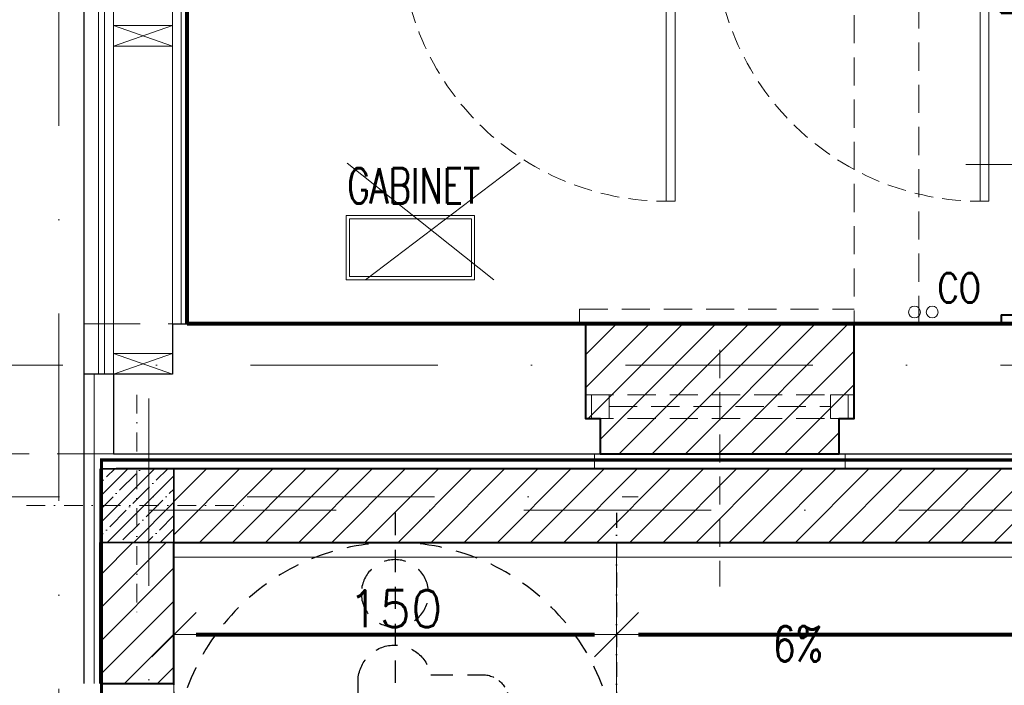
# Model space of a CAD drawing. Header units: metres. Extents: x 7408630 to 15602436, y 5561464 to 13303678.
# Tile 40 of 123: x 7413748 to 7414082, y 5563498 to 5563724. Entities that reach past the tile are written whole.
import ezdxf
from ezdxf.enums import TextEntityAlignment as Align

# ---------------------------------------------------------------- set-up
doc = ezdxf.new("R2010")
doc.units = ezdxf.units.M
doc.header["$MEASUREMENT"] = 0
for name, pattern in [('216-500', [2.5, 1.5, -1]), ('2_3', [1, 0.5, -0.5]), ('CARKOVANA', [7.5, 5, -2.5]), ('CENTER', [0.6, 0.375, -0.075, 0.075, -0.075]), ('DASHDOT', [25.4, 12.7, -6.35, 0, -6.35]), ('HIDDEN', [9.525, 6.35, -3.175]), ('Hidden Line', [391.222223, 282.222223, -109]), ('HIDDEN2', [4.7625, 3.175, -1.5875]), ('STRICHPUNKTX2', [2, 1, -0.5, 0, -0.5])]:
    doc.linetypes.add(name, pattern=pattern)
for name, color, linetype, lineweight in [('!! 0_ Istn-sciany', 3, 'Continuous', 30), ('!! 0_ Istn-widok', 1, 'Continuous', 15), ('!! 0_ Opis', 8, 'Continuous', 13), ('!! 0_Istn-armatura', 6, 'Continuous', 9), ('!! 0_Istn-cienka', 4, 'Continuous', 9), ('!! 0_Opis_pom', 9, 'Continuous', 13), ('!! 0_Osie', 1, 'DASHDOT', 13), ('!! 1  WYDZIELENIE PPOŻ', 252, 'Continuous', 0), ('!! 1_drzwi opis', 151, 'Continuous', 9), ('!! 1_drzwi-linia', 213, 'Continuous', 5), ('!! 1_Hatch dach', 252, 'Continuous', 5), ('!! 1_hatch projektowane ściany', 4, 'Continuous', 5), ('!! 1_OPIS POM NOWE', 140, 'Continuous', 5), ('!! 1_PROJ Sciany', 2, 'Continuous', 40), ('!! 1_PROJ widok', 5, 'Continuous', 9), ('!! 1_PROJ ŻELBET', 1, 'Continuous', 35), ('!! 2_ remont Ocieplenie', 4, 'ZIGZAG', 5), ('!! wymiary osi', 250, 'Continuous', 5), ('0-osie-liniA', 14, 'DASHDOT', 5), ('Granica', 112, 'Continuous', 80)]:
    doc.layers.add(name, color=color, linetype=linetype, lineweight=lineweight)
doc.layers.add('!! 1_ widok', color=4, linetype='Continuous')
doc.layers.add('NPS !!', color=4, linetype='Continuous')
doc.layers.add('!! 1_Wyburzenia', color=252, linetype='CARKOVANA', lineweight=13, true_color=0x696969)
doc.layers.add('Powierzchnia', color=140, linetype='Continuous', lineweight=5, plot=False)
doc.styles.add('50', font='ROMANS.shx', dxfattribs={"width": 0.8, "oblique": 10, "height": 10})
doc.styles.add('ARCHETYP', font='romans.shx', dxfattribs={"height": 15})
doc.styles.add('ARIAL', font='tahoma.ttf')
doc.styles.add('SIMPLEX', font='simplex.shx', dxfattribs={"width": 0.77})
doc.styles.add('TXT', font='simplex.shx')
doc.linetypes.add('ZIGZAG', pattern='A,0.00254,-5.08,[131,ltypeshp.shx,S=5.08,R=0,X=-5.08,Y=0],-10.16,[131,ltypeshp.shx,S=5.08,R=180,X=5.08,Y=0],-5.08', length=20.32254)
doc.dimstyles.new('DIM50', dxfattribs={"dimscale": 5, "dimtxt": 2, "dimasz": 1, "dimexe": 0, "dimexo": 0, "dimgap": 0.5, "dimtad": 1, "dimdec": 4, "dimrnd": 0.5, "dimdsep": 46, "dimtxsty": 'TXT', "dimblk": 'TICK1', "dimblk1": 'TICK1', "dimblk2": 'TICK1', "dimsah": 1, "dimcen": 0, "dimse1": 1, "dimse2": 1, "dimclrd": 1, "dimclre": 7, "dimclrt": 9, "dimadec": 0, "dimazin": 0, "dimtfac": 1, "dimtdec": 4, "dimtmove": 2, "dimatfit": 3, "dimldrblk": 'TICK1', "dimfxl": 1, "dimtolj": 1, "dimarcsym": 0})
pattern_1 = [(45, (-71376.923, 194378.116), (-5.61266008, 5.61266008), [])]

# ---------------------------------------------------------------- blocks, each defined once
blk = doc.blocks.new('słup 25 x 25')
at = {"layer": '!! 1_Hatch dach'}
h = blk.add_hatch(dxfattribs=at)
h.set_pattern_fill('ANSI35', color=256)
h.set_pattern_definition([(45, (-64242.072, 198338.2015), (-4.49012806, 4.49012806), []), (45, (-64237.5816, 198338.2015), (-4.49012806, 4.49012806), [7.9375, -1.5875, 0, -1.5875])])
h.paths.add_polyline_path([(-12.5, 12.5), (12.5, 12.5), (12.5, -12.5), (-12.5, -12.5)])
at = {"layer": '!! 1_PROJ ŻELBET'}
blk.add_lwpolyline([(-12.5, 12.5), (12.5, 12.5), (12.5, -12.5), (-12.5, -12.5)], close=True, dxfattribs=at)
at = {"layer": '0-osie-liniA', "ltscale": 0.5}
for points in [[(0, 37.5), (0, -37.5)], [(-37.5, 0), (37.5, 0)]]:
    blk.add_lwpolyline(points, dxfattribs=at)
blk = doc.blocks.new('BLOK OSI')
at = {"layer": '0-osie-liniA', "ltscale": 5}
for points in [[(51992.21142, -199661.23318), (51992.21142, -193642.4104)], [(48625.50568, -198090.0883), (53810.60983, -198090.0883)], [(52022.71142, -198101.31839), (52022.71142, -199860.81919)], [(48624.30568, -198134.5883), (52188.53244, -198134.5883)], [(52022.71506, -198139.0883), (55016.99854, -198139.0883)]]:
    blk.add_lwpolyline(points, dxfattribs=at)
blk = doc.blocks.new('drzwi giszet')
blk.add_lwpolyline([(68617.39, -194499.27), (68617.39, -194409.27), (68620.39, -194409.27), (68620.39, -194499.27)], close=True)
blk.add_lwpolyline([(68572.43, -194476.09), (68572.43, -194526.09)])
at = {"linetype": 'HIDDEN'}
blk.add_arc((68617.39, -194499.27), 90, 88.0898, 180, dxfattribs=at)
blk = doc.blocks.new('8544-EI60')
at = {"color": 254, "true_color": 0xe9d9be}
for p, q in [((-5.3, 0), (6, 0)), ((6, 0), (7.4, -1.4)), ((-7.5, -2.2), (-7.5, -2.2)), ((-7.5, -5.2), (-7.5, -5.2)), ((-7.5, -8.2), (-7.5, -8.2)), ((-5.6, -0.1), (-7.4, -1.9)), ((-5.5, -3), (-7.4, -4.9)), ((-5.5, -6), (-7.4, -7.9)), ((-5.5, -1.4), (-6.6, -2.6)), ((-5.5, -4.4), (-6.6, -5.6)), ((-5.5, -7.4), (-6.6, -8.6)), ((-5.5, -3), (-5.5, -1.4)), ((-5.5, -6), (-5.5, -4.4)), ((-5.5, -7.4), (-5.3, -8)), ((-5.3, -8), (-1.2, -8)), ((-4.5, -3.9), (-4.5, -1)), ((-4.5, -1), (5, -1)), ((-4.5, -3.9), (0.4, -2.7)), ((-4.5, -5), (0.1, -3.8)), ((-4.5, -7), (-4.5, -5)), ((-4.5, -7), (-1.2, -7)), ((-0.7, -8.5), (-1.1, -12.4)), ((0.3, -8.6), (-0.1, -12.1)), ((3.1, -13.5), (-0.1, -13.5)), ((0.1, -3.8), (5.2, -7.4)), ((3, -12.5), (0.3, -12.5)), ((0.4, -2.7), (5, -6.1)), ((5, -6.1), (5, -1)), ((6, -1.4), (6.6, -2.1)), ((6, -3.2), (6, -1.4)), ((6, -3.2), (7.4, -4.5)), ((6, -4.6), (6.6, -5.3)), ((6, -6), (6, -4.6)), ((6.7, -6.4), (7.5, -6)), ((7.5, -1.7), (7.5, -1.7)), ((7.5, -4.9), (7.5, -4.9)), ((7.5, -8), (7.6, -9.4))]:
    blk.add_line(p, q, dxfattribs=at)
for centre, radius, start, end in [((-5.3, -0.5), 0.5, 90, 135), ((-7, -2.2), 0.5, 135, 180), ((-7, -2.2), 0.5, 180, 315), ((-7, -5.2), 0.5, 135, 180), ((-7, -5.2), 0.5, 180, 315), ((-7, -8.2), 0.5, 135, 180), ((-7, -8.2), 0.5, 180, 315), ((-1.2, -8.5), 1.5, 354.4366, 90), ((-1.2, -8.5), 0.5, 354.4366, 90), ((0.4, -12.5), 1.5, 174.4366, 180.4125), ((-0.1, -12.5), 1, 180.4125, 270), ((0.3, -12.1), 0.4, 174.4366, 270), ((3, -11.5), 1, 270, 290.1212), ((3.1, -12.5), 1, 270, 288.9845), ((0.1, -3.8), 9.19, 290.1212, 302.4406), ((0.1, -3.8), 10.2, 288.9845, 310.5414), ((3.7, -9.5), 2.5, 302.4406, 54.3761), ((6.5, -6), 0.5, 180, 296.5747), ((7, -1.7), 0.5, 225, 0), ((7, -4.9), 0.5, 225, 0), ((5.1, -9.7), 2.5, 310.5414, 5.5701), ((7, -1.7), 0.5, 0, 45), ((7, -4.9), 0.5, 0, 45)]:
    blk.add_arc(centre, radius, start, end, dxfattribs=at)
blk = doc.blocks.new('zaw-dr-90-p')
at = {"color": 2, "linetype": 'CENTER', "ltscale": 0.2}
for p, q in [((12, 0), (-12, 0)), ((0, 12), (0, -12)), ((24.5, 24), (31, 24)), ((24.5, 19), (31, 19))]:
    blk.add_line(p, q, dxfattribs=at)
at = {"ltscale": 0.2}
for p, q in [((10, 12), (6.5, 12)), ((10, 0), (10, 6.5))]:
    blk.add_line(p, q, dxfattribs=at)
blk.add_lwpolyline([(10, 10), (10, 39), (6.5, 39), (6.5, 10)], dxfattribs=at)
blk.add_lwpolyline([(0, 6.5), (23.5, 6.5, 0.414214), (28, 11), (28, 31), (24.5, 31), (24.5, 11, -0.414214), (23.5, 10), (0, 10, 4.561698), (7.6, 6.5), (4.9, 4.2)], format="xyb", dxfattribs=at)
blk.add_lwpolyline([(-0.2, -0.2), (-2.5, -0.2), (-2.5, 0.2), (-0.2, 0.2), (-0.2, 2.5), (0.2, 2.5), (0.2, 0.2), (2.8, 0.2), (2.8, -0.2), (0.2, -0.2), (0.2, -2.8), (-0.2, -2.8)], close=True)
blk.add_circle((0, 0), 6.5, dxfattribs=at)
blk = doc.blocks.new('drzwi 90- sc 12')
h = blk.add_hatch()
h.set_pattern_fill('ANSI37', color=256, scale=0.022, angle=0.001, style=0)
h.set_pattern_definition([(45.0010491, (2407.02095, 648.17796), (-0.04939231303, 0.04939050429), []), (135.0010491, (2407.02095, 648.17796), (-0.04939050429, -0.04939231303), [])])
h.paths.add_polyline_path([(-13715.37, 20305.72), (-13715.57, 20305.72), (-13715.57, 20307.72), (-13715.37, 20307.72)])
h = blk.add_hatch()
h.set_pattern_fill('ANSI37', color=256, scale=0.022, angle=0.001, style=0)
h.set_pattern_definition([(135.0010491, (4473.9854, -4604.62511), (0.04939050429, 0.04939231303), []), (45.0010491, (4473.9854, -4604.62511), (0.04939231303, -0.04939050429), [])])
h.paths.add_polyline_path([(-13617.17, 20305.72), (-13616.97, 20305.72), (-13616.97, 20306.72), (-13617.17, 20306.72)])
h.paths.add_polyline_path([(-13617.17, 20306.72), (-13616.97, 20306.72), (-13616.97, 20307.72), (-13617.17, 20307.72)])
for p, q in [((-13617.77, 20410.26), (-13616.92, 20411.46)), ((-13616.92, 20410.26), (-13616.92, 20411.46)), ((-13616.62, 20411.46), (-13616.92, 20411.46)), ((-13616.62, 20411.46), (-13616.92, 20411.46)), ((-13616.62, 20410.26), (-13616.62, 20411.46)), ((-13616.12, 20410.26), (-13616.12, 20411.46)), ((-13616.12, 20411.46), (-13615.02, 20411.46)), ((-13620.32, 20410.16), (-13620.32, 20313.77)), ((-13618, 20409.86), (-13620.32, 20409.86)), ((-13616.12, 20410.26), (-13620.22, 20410.26)), ((-13616.12, 20410.26), (-13620, 20410.26)), ((-13618.17, 20410.26), (-13618.17, 20409.96)), ((-13618.17, 20410.26), (-13616.22, 20410.26)), ((-13618.17, 20410.26), (-13616.22, 20410.26)), ((-13618.17, 20409.96), (-13616.22, 20409.96)), ((-13618, 20404.16), (-13618, 20409.96)), ((-13617.9, 20404.16), (-13617.9, 20409.96)), ((-13616.62, 20410.26), (-13616.62, 20411.26)), ((-13616.62, 20410.66), (-13616.62, 20410.86)), ((-13616.5, 20404.16), (-13616.5, 20409.96)), ((-13616.4, 20404.16), (-13616.4, 20409.96)), ((-13614.92, 20409.86), (-13616.4, 20409.86)), ((-13616.22, 20410.26), (-13616.22, 20409.96)), ((-13616.22, 20409.96), (-13616.22, 20410.26)), ((-13614.92, 20411.36), (-13614.92, 20313.77)), ((-13618, 20404.76), (-13620.32, 20404.76)), ((-13616.4, 20404.76), (-13614.92, 20404.76)), ((-13620.32, 20404.16), (-13614.92, 20404.16)), ((-13620.32, 20403.36), (-13614.92, 20403.36)), ((-13618, 20402.76), (-13620.32, 20402.76)), ((-13618, 20400.34), (-13618, 20403.36)), ((-13617.9, 20400.84), (-13617.9, 20403.36)), ((-13616.5, 20400.84), (-13616.5, 20403.36)), ((-13616.4, 20400.34), (-13616.4, 20403.36)), ((-13616.4, 20402.76), (-13614.92, 20402.76)), ((-13619.54, 20398.92), (-13623.37, 20398.92)), ((-13619.54, 20398.92), (-13623.37, 20398.92)), ((-13618, 20400.34), (-13616.4, 20400.34)), ((-13616.5, 20400.84), (-13617.9, 20400.84)), ((-13617.9, 20400.84), (-13616.5, 20400.84)), ((-13620.32, 20313.47), (-13620.32, 20317.97)), ((-13614.92, 20312.27), (-13614.92, 20317.97)), ((-13614.92, 20313.77), (-13620.32, 20313.77)), ((-13618.22, 20313.37), (-13620.22, 20313.37)), ((-13618.22, 20313.67), (-13618.22, 20313.37)), ((-13618.22, 20313.67), (-13616.42, 20313.67)), ((-13615.92, 20313.17), (-13615.92, 20312.17)), ((-13615.92, 20312.17), (-13615.02, 20312.17)), ((-13715.57, 20308.32), (-13715.57, 20308.56)), ((-13715.57, 20307.69), (-13715.57, 20308.56)), ((-13715.57, 20307.82), (-13715.57, 20308.56)), ((-13617.77, 20311.12), (-13617.77, 20305.72)), ((-13617.77, 20311.12), (-13617.77, 20305.72)), ((-13617.37, 20309.92), (-13617.37, 20305.82)), ((-13616.17, 20309.92), (-13617.37, 20309.92)), ((-13616.17, 20309.92), (-13616.17, 20311.02)), ((-13715.57, 20307.72), (-13715.37, 20307.72)), ((-13715.77, 20301.96), (-13716.27, 20301.96)), ((-13616.77, 20301.96), (-13616.27, 20301.96))]:
    blk.add_line(p, q)
at = {"ltscale": 0.2}
for p, q in [((-13621.38, 20404.81), (-13624.98, 20404.81)), ((-13621.38, 20406.26), (-13621.38, 20401.26)), ((-13620.32, 20406.56), (-13621.08, 20406.56)), ((-13614.92, 20406.56), (-13614.16, 20406.56)), ((-13613.86, 20406.26), (-13613.86, 20401.26)), ((-13613.86, 20404.81), (-13610.26, 20404.81)), ((-13613.36, 20405.01), (-13613.36, 20404.81)), ((-13613.36, 20405.01), (-13612.86, 20405.01)), ((-13612.86, 20405.01), (-13612.86, 20404.81)), ((-13624.98, 20401.86), (-13624.58, 20395.61)), ((-13621.38, 20402.71), (-13622.87, 20402.71)), ((-13613.86, 20402.71), (-13612.38, 20402.71)), ((-13610.26, 20401.86), (-13610.66, 20395.61)), ((-13620.32, 20400.96), (-13621.08, 20400.96)), ((-13614.92, 20400.96), (-13614.16, 20400.96))]:
    blk.add_line(p, q, dxfattribs=at)
at = {"linetype": 'Hidden Line', "lineweight": 9, "ltscale": 0.05}
for p, q in [((-13616.27, 20311.12), (-13716.27, 20311.12)), ((-13715.07, 20305.72), (-13617.47, 20305.72))]:
    blk.add_line(p, q, dxfattribs=at)
for points in [[(-13665.27, 20284.96), (-13665.27, 20325.83)], [(-13615.57, 20309.64), (-13615.32, 20309.64), (-13615.32, 20309.82), (-13616.32, 20309.82), (-13616.32, 20309.64), (-13615.92, 20309.64)], [(-13715.37, 20307.72), (-13715.37, 20305.72), (-13715.57, 20305.72), (-13715.57, 20307.72)]]:
    blk.add_lwpolyline(points)
at = {"lineweight": 30}
for points in [[(-13716.27, 20308.92), (-13721.27, 20308.92)], [(-13716.27, 20308.92), (-13716.27, 20296.92)], [(-13614.27, 20308.92), (-13609.27, 20308.92)], [(-13614.27, 20308.92), (-13614.27, 20296.92)]]:
    blk.add_lwpolyline(points, dxfattribs=at)
at = {"ltscale": 0.2}
for points in [[(-13715.57, 20307.51), (-13715.57, 20309.48, 0.414214), (-13715.91, 20309.82), (-13719.43, 20309.82, 0.414214), (-13719.77, 20309.48), (-13719.77, 20308.92), (-13719.59, 20308.92), (-13719.59, 20309.48, -0.414214), (-13719.43, 20309.64), (-13716.97, 20309.64)], [(-13716.97, 20309.64), (-13715.91, 20309.64, -0.414214), (-13715.75, 20309.48), (-13715.75, 20307.51)], [(-13615.92, 20309.64), (-13616.63, 20309.64, 0.414214), (-13616.79, 20309.48), (-13616.79, 20305.58, -0.414214), (-13617.13, 20305.24), (-13617.58, 20305.24, 0.414214), (-13617.74, 20305.08), (-13617.74, 20304.48, -0.414214), (-13618.08, 20304.14), (-13619.26, 20304.14, -0.414214), (-13619.6, 20304.48), (-13619.6, 20305.15, 1), (-13619.79, 20305.15), (-13619.79, 20301.96, 0.414214), (-13619.63, 20301.8), (-13617.11, 20301.8, 0.414214), (-13616.95, 20301.96), (-13616.95, 20302.52), (-13616.77, 20302.52), (-13616.77, 20301.96, -0.414214), (-13617.11, 20301.62), (-13619.63, 20301.62, -0.414214), (-13619.97, 20301.96), (-13619.97, 20305.15, -1), (-13619.42, 20305.15), (-13619.42, 20304.48, 0.414214), (-13619.26, 20304.32), (-13618.08, 20304.32, 0.414214), (-13617.92, 20304.48), (-13617.92, 20305.08, -0.414214), (-13617.58, 20305.42), (-13617.13, 20305.42, 0.414214), (-13616.97, 20305.58), (-13616.97, 20309.48, -0.414214), (-13616.63, 20309.82), (-13613.11, 20309.82, -0.414214), (-13612.77, 20309.48), (-13612.77, 20308.92), (-13612.95, 20308.92), (-13612.95, 20309.48, 0.414214), (-13613.11, 20309.64), (-13615.57, 20309.64)], [(-13616.43, 20309.49), (-13616.43, 20309.64), (-13616.63, 20309.64, 0.414214), (-13616.79, 20309.48), (-13616.79, 20306.14), (-13615.99, 20306.14), (-13615.99, 20306.34), (-13614.39, 20306.34), (-13614.39, 20309.64), (-13614.93, 20309.64), (-13614.93, 20309.49)], [(-13715.75, 20307.76), (-13715.75, 20305.58, 0.414214), (-13715.41, 20305.24), (-13714.96, 20305.24, -0.414214), (-13714.8, 20305.08), (-13714.8, 20304.48, 0.414214), (-13714.46, 20304.14), (-13713.28, 20304.14, 0.414214), (-13712.94, 20304.48), (-13712.94, 20305.15, -1), (-13712.75, 20305.15), (-13712.75, 20301.96, -0.414214), (-13712.91, 20301.8), (-13715.43, 20301.8, -0.414214), (-13715.59, 20301.96), (-13715.59, 20302.52), (-13715.77, 20302.52), (-13715.77, 20301.96, 0.414214), (-13715.43, 20301.62), (-13712.91, 20301.62, 0.414214), (-13712.57, 20301.96), (-13712.57, 20305.15, 1), (-13713.12, 20305.15), (-13713.12, 20304.48, -0.414214), (-13713.28, 20304.32), (-13714.46, 20304.32, -0.414214), (-13714.62, 20304.48), (-13714.62, 20305.08, 0.414214), (-13714.96, 20305.42), (-13715.41, 20305.42, -0.414214), (-13715.57, 20305.58), (-13715.57, 20307.64)]]:
    blk.add_lwpolyline(points, format="xyb", dxfattribs=at)
for points in [[(-13616.79, 20308.82), (-13616.97, 20308.82), (-13616.97, 20307.42), (-13616.79, 20307.42)], [(-13616.97, 20307.72), (-13617.17, 20307.72), (-13617.17, 20305.72), (-13616.97, 20305.72)]]:
    blk.add_lwpolyline(points, close=True)
for centre, radius, start, end in [((-13615.02, 20411.36), 0.1, 0, 90), ((-13620.22, 20410.16), 0.1, 90, 180), ((-13620.22, 20313.47), 0.1, 180, 270), ((-13616.42, 20313.17), 0.5, 0, 90), ((-13615.02, 20312.27), 0.1, 270, 0), ((-13616.27, 20311.02), 0.1, 0, 90), ((-13617.47, 20305.82), 0.1, 270, 0)]:
    blk.add_arc(centre, radius, start, end)
for centre, radius, start, end in [((-13624.98, 20403.76), 1.05, 90, 180), ((-13621.08, 20406.26), 0.3, 90, 180), ((-13614.16, 20406.26), 0.3, 0, 90), ((-13610.26, 20403.76), 1.05, 0, 90), ((-13623.93, 20401.96), 1.05, 58.6119, 185.465), ((-13622.87, 20403.71), 1, 238.6119, 270), ((-13612.38, 20403.71), 1, 270, 301.3881), ((-13611.31, 20401.96), 1.05, 354.535, 121.3881), ((-13621.08, 20401.26), 0.3, 180, 270), ((-13614.16, 20401.26), 0.3, 270, 0), ((-13625.63, 20393.35), 0.74, 198.9246, 270), ((-13609.61, 20393.35), 0.74, 270, 341.0754)]:
    blk.add_arc(centre, radius, start, end, dxfattribs=at)
at = {"linetype": 'Hidden Line', "lineweight": 9, "ltscale": 0.05}
blk.add_arc((-13615.5, 20305.14), 99.12, 94.8005, 177.6944, dxfattribs=at)
at = {"ltscale": 0.2}
blk.add_ellipse((-13625.63, 20395.61), major_axis=(0, 3), ratio=0.347016, start_param=3.132997, end_param=4.712389, dxfattribs=at)
at = {"ltscale": 0.2, "extrusion": (0, 0, -1)}
blk.add_ellipse((-13609.62, 20395.61), major_axis=(0, 3), ratio=0.347016, start_param=3.132997, end_param=4.712389, dxfattribs=at)
at = {"ltscale": 0.2}
for points in [[(-13626.03, 20403.76), (-13626.09, 20403.41), (-13626.32, 20401.88), (-13626.44, 20399.16), (-13626.83, 20395.94), (-13626.48, 20393.94), (-13626.33, 20393.11)], [(-13609.21, 20403.76), (-13609.16, 20403.41), (-13608.93, 20401.88), (-13608.8, 20399.16), (-13608.41, 20395.94), (-13608.76, 20393.94), (-13608.91, 20393.11)]]:
    blk.add_open_spline(points, degree=3, knots=[0, 0, 0, 0, 1.06066, 4.623314, 8.177981, 10.699943, 10.699943, 10.699943, 10.699943], dxfattribs=at)
at = {"xscale": 0.09999999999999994, "yscale": 0.09999999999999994, "zscale": 0.09999999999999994, "rotation": 180.0000000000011}
for name, p in [('zaw-dr-90-p', (-13614.92, 20310.92)), ('8544-EI60', (-13618.67, 20304.32))]:
    blk.add_blockref(name, p, dxfattribs=at)
at = {"extrusion": (0, 0, -1), "xscale": 0.09999999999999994, "yscale": 0.09999999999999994, "zscale": -0.1, "rotation": 179.9999999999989}
blk.add_blockref('8544-EI60', (13713.87, 20304.32), dxfattribs=at)
blk = doc.blocks.new('gvb')
at = {"linetype": 'STRICHPUNKTX2', "ltscale": 5}
for p, q in [((130664.97, 14667.75), (130664.97, 14497.75)), ((130814.97, 14667.75), (130814.97, 14497.75)), ((130654.97, 14657.75), (130824.97, 14657.75)), ((130654.97, 14507.75), (130824.97, 14507.75))]:
    blk.add_line(p, q, dxfattribs=at)
at = {"linetype": '216-500', "ltscale": 5}
for p, q in [((130739.97, 14667.75), (130739.97, 14497.75)), ((130654.97, 14582.75), (130824.97, 14582.75)), ((130705.62, 14537.29), (130705.62, 14578.9))]:
    blk.add_line(p, q, dxfattribs=at)
for points in [[(130727.92, 14612.92), (130709.37, 14612.92)], [(130727.92, 14578.9), (130752.56, 14578.9), (130752.56, 14611.05)], [(130701.49, 14604.79), (130701.49, 14603.03), (130727.92, 14603.03)], [(130727.92, 14603.03), (130727.92, 14588.79)], [(130727.92, 14588.79), (130701.75, 14588.8)], [(130727.92, 14588.79), (130713.68, 14588.79)], [(130705.62, 14578.9), (130737.03, 14578.9)]]:
    blk.add_lwpolyline(points, dxfattribs=at)
blk.add_lwpolyline([(130701.75, 14588.8, 0.400619), (130695.72, 14582.06), (130695.72, 14529.31)], format="xyb", dxfattribs=at)
at = {"linetype": '216-500', "ltscale": 2}
blk.add_lwpolyline([(130713.68, 14588.79), (130713.68, 14588.79)], dxfattribs=at)
at = {"linetype": '216-500', "ltscale": 5}
for centre, radius in [((130739.97, 14582.75), 75), ((130740.04, 14640.53), 11.41), ((130753.4, 14560.11), 30.82), ((130753.4, 14560.11), 29.13)]:
    blk.add_circle(centre, radius, dxfattribs=at)
for centre, radius, start, end in [((130740.13, 14610.57), 12.44, 2.2135, 169.0878), ((130696.81, 14538.09), 8.85, 262.981, 5.2099)]:
    blk.add_arc(centre, radius, start, end, dxfattribs=at)
at = {"linetype": '216-500', "ltscale": 2}
blk.add_arc((130710.53, 14603.91), 9.09, 97.3287, 185.5564, dxfattribs=at)
blk = doc.blocks.new('1_ok-opis')
blk.add_line((0, 111.61), (0, 50))
blk.add_circle((0, 128.61), 17)
at = {"style": '50', "oblique": 10, "width": 0.8}
for tag, rotation, p in [('NR', 90, (0, 128.61)), ('NR', 270, (0, 128.61)), ('SZEROKOŚĆ', 270, (8, 78.29)), ('SZEROKOŚĆ', 90, (-8, 78.29)), ('WYSOKOŚĆ', 270, (-8, 78.29)), ('WYSOKOŚĆ', 90, (8, 78.29))]:
    blk.add_attdef(tag, text='', height=10, rotation=rotation, dxfattribs=at).set_placement(p, align=Align.MIDDLE)
blk = doc.blocks.new('TICK1')
at = {"color": 0}
for p, q in [((0, -1.4), (0, 1.4)), ((0, 0), (-1, 0))]:
    blk.add_line(p, q, dxfattribs=at)
at = {"color": 2}
blk.add_line((-1, -1), (1, 1), dxfattribs=at)
blk = doc.blocks.new('*D959')
at = {"layer": '!! wymiary osi', "color": 1, "lineweight": -2, "transparency": 16777216}
blk.add_line((74482.43, -198119.8), (74617.43, -198119.8), dxfattribs=at)
at = {"layer": 'DEFPOINTS', "color": 0, "transparency": 16777216}
for p in [(74474.93, -198088.59), (74624.93, -198088.63), (74624.93, -198119.8)]:
    blk.add_point(p, dxfattribs=at)
at = {"layer": '!! wymiary osi', "color": 1, "lineweight": -2, "transparency": 16777216, "xscale": 7.5, "yscale": 7.5, "zscale": 7.5, "rotation": 180}
blk.add_blockref('TICK1', (74474.93, -198119.8), dxfattribs=at)
at = {"layer": '!! wymiary osi', "color": 1, "lineweight": -2, "transparency": 16777216, "xscale": 7.5, "yscale": 7.5, "zscale": 7.5}
blk.add_blockref('TICK1', (74624.93, -198119.8), dxfattribs=at)
at = {"layer": '!! wymiary osi', "color": 9, "transparency": 16777216, "insert": (74549.93, -198111.05), "char_height": 12.5, "attachment_point": 5, "style": 'TXT'}
blk.add_mtext('\\A1;150', dxfattribs=at)
blk = doc.blocks.new('*D960')
at = {"layer": '!! wymiary osi', "color": 1, "lineweight": -2, "transparency": 16777216}
blk.add_line((74632.43, -198119.8), (75061.43, -198119.8), dxfattribs=at)
at = {"layer": 'DEFPOINTS', "color": 0, "transparency": 16777216}
for p in [(74624.93, -198088.63), (75068.93, -198088.59), (75068.93, -198119.8)]:
    blk.add_point(p, dxfattribs=at)
at = {"layer": '!! wymiary osi', "color": 1, "lineweight": -2, "transparency": 16777216, "xscale": 7.5, "yscale": 7.5, "zscale": 7.5, "rotation": 180}
blk.add_blockref('TICK1', (74624.93, -198119.8), dxfattribs=at)
at = {"layer": '!! wymiary osi', "color": 1, "lineweight": -2, "transparency": 16777216, "xscale": 7.5, "yscale": 7.5, "zscale": 7.5}
blk.add_blockref('TICK1', (75068.93, -198119.8), dxfattribs=at)
at = {"layer": '!! wymiary osi', "color": 9, "transparency": 16777216, "insert": (74846.93, -198111.05), "char_height": 12.5, "attachment_point": 5, "style": 'TXT'}
blk.add_mtext('\\A1;444', dxfattribs=at)
blk = doc.blocks.new('A$C9c944097')
at = {"layer": '!! 1_hatch projektowane ściany'}
h = blk.add_hatch(dxfattribs=at)
h.set_pattern_fill('ANSI31', color=256, scale=2.5)
h.set_pattern_definition(pattern_1)
h.paths.add_polyline_path([(3242.5, -3680.47213), (3323.5, -3680.47213), (3323.5, -3668.47213), (3328.5, -3668.47213), (3328.5, -3636.47213), (3237.5, -3636.47213), (3237.5, -3668.47213), (3242.5, -3668.47213)])
h = blk.add_hatch(dxfattribs=at)
h.set_pattern_fill('ANSI31', color=256, scale=2.5)
h.set_pattern_definition(pattern_1)
h.paths.add_polyline_path([(3098.00364, -3710.47213), (3692.00364, -3710.47213), (3692.00364, -3685.47213), (3098.00364, -3685.47213)])
h = blk.add_hatch(dxfattribs=at)
h.set_pattern_fill('ANSI31', color=256, scale=2.5)
h.set_pattern_definition(pattern_1)
h.paths.add_polyline_path([(3098, -3758.27807), (3073.00364, -3758.27807), (3073.00364, -3710.51195), (3098, -3710.51195)])
at = {"layer": '!! 0_ Istn-sciany'}
for points in [[(3067.5, -3080.47213), (3067.5, -3758.27807)], [(3097.5, -3636.47213), (3097.5, -3653.47213), (3077.5, -3653.47213), (3077.5, -3680.47213)], [(3097.5, -3636.47213), (3237.5, -3636.47213)], [(3237.5, -3636.47213), (3237.5, -3668.47213)], [(3350.5, -3636.47213), (3382.5, -3636.47213)], [(3237.5, -3668.47213), (3242.5, -3668.47213)], [(3242.5, -3668.47213), (3242.5, -3680.47213)], [(3323.5, -3668.47213), (3328.5, -3668.47213)], [(3323.5, -3668.47213), (3323.5, -3680.47213)], [(3077.5, -3680.47213), (3242.5, -3680.47213)], [(3323.5, -3680.47213), (3387.5, -3680.47213)]]:
    blk.add_lwpolyline(points, dxfattribs=at)
at = {"layer": '!! 0_ Istn-widok', "linetype": 'HIDDEN', "ltscale": 3}
for points in [[(3067.5, -3080.47213), (3067.5, -3636.47213)], [(3067.5, -3636.47213), (3097.5, -3636.47213)], [(3077.5, -3680.47213), (3023.5, -3680.47213)]]:
    blk.add_lwpolyline(points, dxfattribs=at)
at = {"layer": '!! 0_ Istn-widok'}
for points in [[(3072.5, -3080.47213), (3072.5, -3653.47213)], [(3074.5, -3080.47213), (3074.5, -3653.47213)], [(3077.5, -3080.47213), (3077.5, -3653.47213)], [(3097.5, -3080.47213), (3097.5, -3636.47213)], [(3100.5, -3080.47213), (3100.5, -3636.47213)], [(3102.5, -3080.47213), (3102.5, -3636.47213)], [(3077.5, -3535.47213), (3097.5, -3542.47213)], [(3077.5, -3542.47213), (3097.5, -3535.47213)], [(3350.5, -3636.47213), (3328.5, -3636.47213)], [(3077.5, -3646.47213), (3097.5, -3653.47213)], [(3077.5, -3653.47213), (3097.5, -3646.47213)]]:
    blk.add_lwpolyline(points, dxfattribs=at)
for points in [[(3097.5, -3535.47213), (3097.5, -3542.47213), (3077.5, -3542.47213), (3077.5, -3535.47213)], [(3097.5, -3646.47213), (3097.5, -3653.47213), (3077.5, -3653.47213), (3077.5, -3646.47213)]]:
    blk.add_lwpolyline(points, close=True, dxfattribs=at)
at = {"layer": '!! 0_Istn-armatura'}
for centre in [(3348.9977, -3632.47213), (3354.9977, -3632.47213)]:
    blk.add_circle(centre, 2, dxfattribs=at)
at = {"layer": '!! 0_Istn-cienka', "linetype": 'HIDDEN', "ltscale": 2}
for points in [[(3237.5, -3636.47213), (3328.5, -3636.47213)], [(3323.5, -3680.47213), (3242.5, -3680.47213)]]:
    blk.add_lwpolyline(points, dxfattribs=at)
at = {"layer": '!! 0_Opis_pom', "ltscale": 0.7}
for points in [[(3156.39957, -3621.55242), (3199.91957, -3621.55242), (3199.91957, -3599.79242), (3156.39957, -3599.79242)], [(3157.48757, -3620.46442), (3198.83157, -3620.46442), (3198.83157, -3600.88042), (3157.48757, -3600.88042)]]:
    blk.add_lwpolyline(points, close=True, dxfattribs=at)
at = {"layer": '!! 1  WYDZIELENIE PPOŻ', "color": 20, "linetype": '2_3', "ltscale": 10, "true_color": 0xf65c09, "const_width": 1}
blk.add_lwpolyline([(3073.5, -5131.01344), (3073.5, -3682.47213), (4290.5, -3682.47213)], dxfattribs=at)
at = {"layer": '!! 1_ widok'}
for points in [[(3077.5, -3653.47213), (3067.5, -3653.47213)], [(3078.5, -3680.47213), (3687.5, -3680.47213)]]:
    blk.add_lwpolyline(points, dxfattribs=at)
at = {"layer": '!! 1_hatch projektowane ściany'}
for points in [[(3098.00364, -3710.47213), (3692.00364, -3710.47213), (3692.00364, -3685.47213), (3098.00364, -3685.47213)], [(3098, -3758.27807), (3073.00364, -3758.27807), (3073.00364, -3710.51195), (3098, -3710.51195)]]:
    blk.add_lwpolyline(points, close=True, dxfattribs=at)
at = {"layer": '!! 1_OPIS POM NOWE'}
for points in [[(3206.42187, -3621.55242), (3156.73212, -3582.10539)], [(3162.90187, -3621.55242), (3215.30809, -3581.77654)]]:
    blk.add_lwpolyline(points, dxfattribs=at)
at = {"layer": '!! 1_PROJ Sciany'}
for points in [[(3378.36947, -3633.47205), (3378.36947, -3636.47213)], [(3378.36947, -3633.47205), (3390.36947, -3633.47205)], [(3078.5, -3685.47213), (3692.00364, -3685.47213)], [(3073.00364, -3758.27807), (3073.00364, -3710.51195)], [(3098, -3758.27807), (3098, -3710.51195)], [(3098.00364, -3710.47213), (3692.00364, -3710.47213)], [(3073.00364, -3758.27807), (3098, -3758.27807)]]:
    blk.add_lwpolyline(points, dxfattribs=at)
blk.add_lwpolyline([(3242.5, -3680.47213), (3323.5, -3680.47213), (3323.5, -3668.47213), (3328.5, -3668.47213), (3328.5, -3636.47213), (3237.5, -3636.47213), (3237.5, -3668.47213), (3242.5, -3668.47213)], close=True, dxfattribs=at)
at = {"layer": '!! 1_PROJ widok'}
for points in [[(3235, -3710.51195), (3679, -3710.51195)], [(3098, -3715.47213), (3692.5, -3715.47213)], [(3098.00364, -3715.47213), (3248.00364, -3715.47213), (3248.00364, -3977.47213)]]:
    blk.add_lwpolyline(points, dxfattribs=at)
at = {"layer": '!! 1_Wyburzenia', "linetype": 'HIDDEN2', "ltscale": 3}
blk.add_line((3350.5, -3636.47213), (3350.5, -3160.47213), dxfattribs=at)
for points in [[(3328.5, -3160.47213), (3328.5, -3668.47213)], [(3235.5, -3631.47213), (3328.5, -3631.47213)], [(3235.5, -3636.47213), (3235.5, -3631.47213)], [(3283, -3645.31325), (3283, -3725.47242)], [(3237.5, -3660.47213), (3328.5, -3660.47213)], [(3245.5, -3664.47213), (3320.5, -3664.47213)], [(3237.5, -3668.47213), (3328.5, -3668.47213)], [(3240.5, -3680.47213), (3240.5, -3685.47213)], [(3325.5, -3680.47213), (3325.5, -3685.47213)], [(3770.5, -3685.47213), (3098.00364, -3685.47213)], [(3325.5, -3685.47213), (3240.5, -3685.47213)]]:
    blk.add_lwpolyline(points, dxfattribs=at)
for points in [[(3239.5, -3668.47213), (3245.5, -3668.47213), (3245.5, -3660.47213), (3239.5, -3660.47213)], [(3320.5, -3668.47213), (3326.5, -3668.47213), (3326.5, -3660.47213), (3320.5, -3660.47213)]]:
    blk.add_lwpolyline(points, close=True, dxfattribs=at)
at = {"layer": '!! 2_ remont Ocieplenie', "linetype": 'ZIGZAG', "ltscale": 0.4}
for points in [[(3071.00087, -3758.27807), (3070.9977, -3653.47213)], [(3073, -3682.97213), (3692.00364, -3682.97213)]]:
    blk.add_lwpolyline(points, dxfattribs=at)
blk.add_lwpolyline([(3102.5, -3636.47213), (3102.5, -3354.97213), (3378.36947, -3354.97213), (3378.36947, -3530.72213), (3390.36947, -3530.72213), (3390.36947, -3465.97213), (3637.89154, -3465.97213), (3637.89154, -3636.47213)], close=True)
at = {"layer": 'Powierzchnia'}
blk.add_lwpolyline([(3098, -3977.47213), (3667.5, -3977.47213), (3667.5, -4483.47453), (4784.25049, -4483.47453), (4784.25048, -4200.51501), (3893, -4200.51501), (3893, -3710.51195), (3098, -3710.51195)], close=True, dxfattribs=at)
at = {"layer": '!! 0_Osie'}
blk.add_blockref('BLOK OSI', (-48933.21142, 194439.57635), dxfattribs=at)
at = {"layer": '!! 1_drzwi opis'}
ref = blk.add_blockref('1_ok-opis', (3316.40402, -3582.47208), dxfattribs=dict(at, xscale=-1, rotation=269.9999963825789))
ref.add_attrib('WYSOKOŚĆ', '90', dxfattribs={"layer": '0', "height": 10, "rotation": 359.9999964, "style": '50', "oblique": 10, "width": 0.8}).set_placement((3394.69487, -3574.47209), align=Align.MIDDLE)
ref.add_attrib('SZEROKOŚĆ', '205', dxfattribs={"layer": '0', "height": 10, "rotation": 359.9999964, "style": '50', "oblique": 10, "width": 0.8}).set_placement((3394.69487, -3590.47209), align=Align.MIDDLE)
ref.add_attrib('NR', 'Dw13', dxfattribs={"layer": '0', "height": 10, "rotation": 359.9999964, "style": '50', "oblique": 10, "width": 0.8}).set_placement((3445.01526, -3582.47209), align=Align.MIDDLE)
at = {"layer": '!! 1_drzwi-linia', "xscale": -1, "rotation": 180}
for p in [(-65352.5005, -198004.2376), (-65246.14333, -198004.2376)]:
    blk.add_blockref('drzwi giszet', p, dxfattribs=at)
at = {"layer": '!! 1_drzwi-linia', "rotation": 270}
blk.add_blockref('drzwi 90- sc 12', (-16918.55487, -17247.74175), dxfattribs=at)
at = {"layer": '!! 1_hatch projektowane ściany'}
blk.add_blockref('słup 25 x 25', (3085.50364, -3698.01195), dxfattribs=at)
at = {"layer": 'NPS !!', "xscale": -1}
blk.add_blockref('gvb', (133912.97221, -18368.25746), dxfattribs=at)
at = {"layer": '!! 0_ Opis', "style": 'SIMPLEX', "width": 0.75}
blk.add_text('6%%%', height=12, dxfattribs=at).set_placement((3301.00735, -3750.83485))
at = {"layer": '!! 0_Istn-armatura', "style": 'ARCHETYP', "width": 0.8}
blk.add_text('CO', height=10, rotation=0, dxfattribs=at).set_placement((3356.79709, -3629.29013))
at = {"layer": '!! 0_Opis_pom', "ltscale": 0.7, "style": 'TXT', "width": 0.7}
blk.add_text('GABINET', height=12, dxfattribs=at).set_placement((3179.2747, -3595.74611), align=Align.CENTER)
at = {"layer": '!! 0_Opis_pom', "ltscale": 0.7, "style": 'ARIAL'}
for tag, p in [('B2,14', (2497.12282, -23.97252)), ('B2,12', (1965.56932, -35.77631)), ('B2,11', (1692.08817, -60.77765)), ('B2,16', (3818.15438, -63.71828)), ('B2,19.1', (5324.74708, -87.92078)), ('B2,17', (4129.82322, -93.25972)), ('B2,10', (1351.71035, -111.25665)), ('B2,15', (3189.46558, -109.69496)), ('B2,13', (2272.99389, -121.89624)), ('A2,5', (1075.52681, -127.78965)), ('B2,18', (4545.51277, -234.12017)), ('B2,19', (5775.76711, -239.42159)), ('A2,4', (318.83322, -329.3265)), ('A2.1', (994.53557, -353.44633)), ('B2.7', (3171.3557, -458.01164)), ('A2.2', (994.53557, -692.67095)), ('B2.2', (3599.26223, -690.3637)), ('B2,21', (4593.23787, -912.69388)), ('B2,9', (1798.58924, -939.09545)), ('A2.3', (455.44717, -940.66614)), ('B2,4', (3116.67143, -940.65712)), ('B2,3', (3297.35823, -941.16418)), ('B2,8', (2517.28573, -960.07338)), ('B2,20', (5834.09772, -965.70749)), ('B2.1', (3927.81794, -970.24709)), ('B2,5', (3309.56672, -1129.12418)), ('B2,6', (3122.36837, -1171.43557)), ('C2,2', (3435.86614, -1487.77973)), ('C2,1', (3957.73656, -2408.10352)), ('C2,3', (3457.72791, -2555.15039)), ('D1,1', (2554.19917, -3205.91504)), ('C2,4', (3866.78124, -3285.77383)), ('D1,4', (1780.27581, -3366.18103)), ('D1,6', (1380.86316, -3373.10994)), ('D1,3', (2098.36626, -3546.18257)), ('C2,5', (3178.15957, -3610.67242)), ('D1,5', (1914.6928, -3621.18339)), ('D1,2', (2201.15492, -3794.18451)), ('D1,7', (477.95048, -4408.76849)), ('D1,8', (338.43039, -4834.32895))]:
    blk.add_attdef(tag, text='', height=11.968, dxfattribs=at).set_placement(p, align=Align.MIDDLE_CENTER)
at = {"layer": '!! 1_OPIS POM NOWE', "style": 'ARIAL'}
for tag, p in [('C2.5B', (3593.7377, -3168.5911)), ('C2,5C', (3526.78796, -3281.02046)), ('C2.4', (3997.15534, -3347.99835)), ('E2,2', (2945.33506, -3413.31629)), ('C2,5A', (3566.4961, -3615.37865)), ('E2.9', (3984.52714, -3783.77287)), ('E2.7', (4645.53364, -3784.14655)), ('D1,2', (2903.25587, -3794.18451)), ('E2.2', (3405.83089, -4049.74196)), ('E2.8', (4380.36687, -4058.97571)), ('E2.6', (5154.87983, -4066.29138)), ('E2.1', (4427.07303, -4318.94156)), ('E2,3', (3401.59976, -4465.83792)), ('E2.4', (3758.95342, -4705.0924)), ('E2.5', (5238.11734, -4786.79525))]:
    blk.add_attdef(tag, text='', height=11.968, dxfattribs=at).set_placement(p, align=Align.MIDDLE_CENTER)
at = {"layer": '!! wymiary osi'}
for base, p1, p2, picture, middle in [((3248.00364, -3741.68652), (3098.00364, -3710.47213), (3248.00364, -3710.51195), '*D959', (3173.00364, -3732.93652)), ((3692.00364, -3741.68652), (3248.00364, -3710.51195), (3692.00364, -3710.47213), '*D960', (3470.00364, -3732.93652))]:
    dim = blk.add_linear_dim(base=base, p1=p1, p2=p2, dimstyle='DIM50', dxfattribs=at)
    dim.commit()
    dim.dimension.update_dxf_attribs({"geometry": picture, "text_midpoint": middle, "insert": (-71376.92327, 194378.11618)})

msp = doc.modelspace()

# ---------------------------------------------------------------- block references
at = {"layer": 'Granica'}
msp.add_blockref('A$C9c944097', (7410702.59401, 5567256.9858), dxfattribs=at)

doc.saveas('drawing.dxf')
